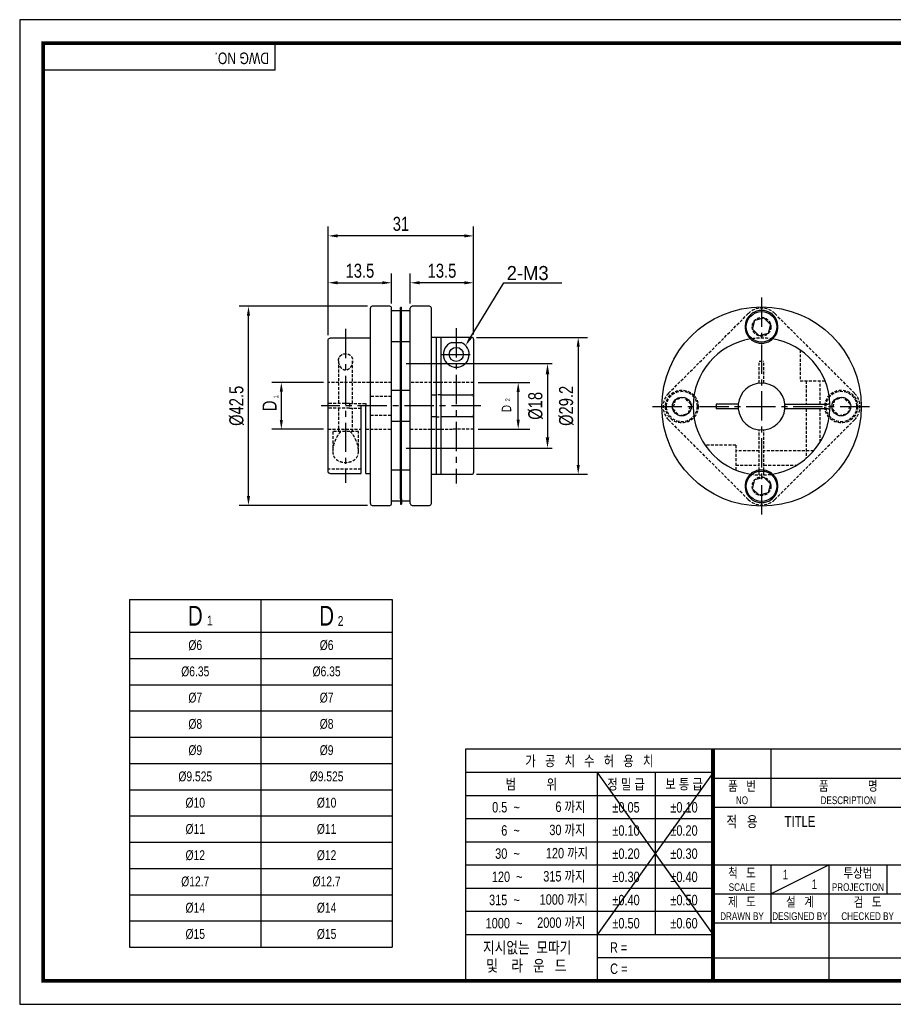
# Model space of a CAD drawing. Header units: millimetres. Extents: x 0 to 297, y 0 to 210.
# Tile 1 of 2: x 0 to 186, y 0 to 210. Entities that reach past the tile are written whole.
import ezdxf
from ezdxf.enums import TextEntityAlignment as Align

# ---------------------------------------------------------------- set-up
doc = ezdxf.new("R2010")
doc.units = ezdxf.units.MM
doc.header["$LTSCALE"] = 5
for name, pattern in [('CENTER', [2, 1.25, -0.25, 0.25, -0.25]), ('CENTER2', [1.125, 0.75, -0.125, 0.125, -0.125]), ('DASHED', [0.75, 0.5, -0.25]), ('HIDDEN', [0.375, 0.25, -0.125]), ('HIDDEN2', [0.1875, 0.125, -0.0625]), ('PHANTOM2', [1.25, 0.625, -0.125, 0.125, -0.125, 0.125, -0.125])]:
    doc.linetypes.add(name, pattern=pattern)
doc.layers.get('0').update_dxf_attribs({"linetype": 'CONTINUOUS'})
doc.layers.get('Defpoints').update_dxf_attribs({"linetype": 'CONTINUOUS'})
for name, color, linetype in [('BM', 2, 'CONTINUOUS'), ('C', 1, 'CENTER2'), ('CT', 1, 'CENTER'), ('D', 7, 'CONTINUOUS'), ('DIM', 7, 'CONTINUOUS'), ('H', 3, 'HIDDEN'), ('HD', 4, 'DASHED'), ('P', 4, 'PHANTOM2')]:
    doc.layers.add(name, color=color, linetype=linetype)
doc.styles.get("Standard").update_dxf_attribs({"font": 'Gulim.ttf', "width": 0.8, "height": 3})
doc.dimstyles.new('LIM', dxfattribs={"dimtxt": 2, "dimasz": 2, "dimexe": 2, "dimexo": 1, "dimgap": 1, "dimtad": 1, "dimdec": 3, "dimzin": 9, "dimdsep": 46, "dimtxsty": 'Standard', "dimcen": 3, "dimclrd": 1, "dimclre": 1, "dimadec": 0, "dimazin": 0, "dimtfac": 1, "dimtdec": 3, "dimtmove": 0, "dimatfit": 3, "dimfxl": 0, "dimtolj": 1, "dimtzin": 0, "dimarcsym": 0})
doc.dimstyles.get("Standard").update_dxf_attribs({"dimtxt": 0.18, "dimasz": 0.18, "dimexe": 0.18, "dimexo": 0.0625, "dimgap": 0.09, "dimtad": 0, "dimtih": 1, "dimtoh": 1, "dimdec": 4, "dimzin": 0, "dimdsep": 46, "dimtxsty": 'Standard', "dimcen": 0.09, "dimadec": 0, "dimazin": 0, "dimtfac": 1, "dimtdec": 4, "dimtofl": 0, "dimtmove": 0, "dimatfit": 3, "dimfxl": 0, "dimtolj": 1, "dimtzin": 0, "dimarcsym": 0})

# ---------------------------------------------------------------- blocks, each defined once
blk = doc.blocks.new('*D86')
at = {"layer": 'Defpoints', "color": 0}
for p in [(55.78, 132.64), (65.78, 132.64), (65.78, 122.64)]:
    blk.add_point(p, dxfattribs=at)
at = {"layer": 'DIM', "color": 1, "lineweight": -2}
for p, q in [((64.78, 132.64), (53.78, 132.64)), ((55.78, 124.64), (55.78, 130.64)), ((64.78, 122.64), (53.78, 122.64))]:
    blk.add_line(p, q, dxfattribs=at)
at = {"layer": 'DIM', "color": 1}
for points in [[(55.44, 130.64), (56.11, 130.64), (55.78, 132.64)], [(55.44, 124.64), (56.11, 124.64), (55.78, 122.64)]]:
    blk.add_solid(points, dxfattribs=at)
at = {"layer": 'DIM', "color": 0, "insert": (53.28, 127.64), "char_height": 3, "attachment_point": 5, "rotation": 90}
blk.add_mtext('\\A1;D', dxfattribs=at)
blk = doc.blocks.new('*D87')
at = {"layer": 'Defpoints', "color": 0}
for p in [(48.78, 148.89), (75.18, 148.89), (75.18, 106.39)]:
    blk.add_point(p, dxfattribs=at)
at = {"layer": 'DIM', "color": 1, "lineweight": -2}
for p, q in [((74.18, 148.89), (46.78, 148.89)), ((48.78, 108.39), (48.78, 146.89)), ((74.18, 106.39), (46.78, 106.39))]:
    blk.add_line(p, q, dxfattribs=at)
at = {"layer": 'DIM', "color": 1}
for points in [[(48.44, 146.89), (49.11, 146.89), (48.78, 148.89)], [(48.44, 108.39), (49.11, 108.39), (48.78, 106.39)]]:
    blk.add_solid(points, dxfattribs=at)
at = {"layer": 'DIM', "color": 0, "insert": (46.24, 127.64), "char_height": 3, "attachment_point": 5, "rotation": 90}
blk.add_mtext('\\A1;%%c42.5', dxfattribs=at)
blk = doc.blocks.new('*D88')
at = {"layer": 'Defpoints', "color": 0}
for p in [(65.78, 163.89), (65.78, 141.71), (96.78, 141.83)]:
    blk.add_point(p, dxfattribs=at)
at = {"layer": 'DIM', "color": 1, "lineweight": -2}
for p, q in [((65.78, 142.71), (65.78, 165.89)), ((94.78, 163.89), (67.78, 163.89)), ((96.78, 142.83), (96.78, 165.89))]:
    blk.add_line(p, q, dxfattribs=at)
at = {"layer": 'DIM', "color": 1}
for points in [[(67.78, 164.23), (67.78, 163.56), (65.78, 163.89)], [(94.78, 164.23), (94.78, 163.56), (96.78, 163.89)]]:
    blk.add_solid(points, dxfattribs=at)
at = {"layer": 'DIM', "color": 0, "insert": (81.28, 166.44), "char_height": 3, "attachment_point": 5}
blk.add_mtext('\\A1;31', dxfattribs=at)
blk = doc.blocks.new('*D89')
at = {"layer": 'Defpoints', "color": 0}
for p in [(96.38, 142.23), (96.38, 113.04), (119.07, 113.04)]:
    blk.add_point(p, dxfattribs=at)
at = {"layer": 'DIM', "color": 1, "lineweight": -2}
for p, q in [((97.38, 142.23), (121.07, 142.23)), ((119.07, 140.23), (119.07, 115.04)), ((97.38, 113.04), (121.07, 113.04))]:
    blk.add_line(p, q, dxfattribs=at)
at = {"layer": 'DIM', "color": 1}
for points in [[(118.74, 140.23), (119.41, 140.23), (119.07, 142.23)], [(118.74, 115.04), (119.41, 115.04), (119.07, 113.04)]]:
    blk.add_solid(points, dxfattribs=at)
at = {"layer": 'DIM', "color": 0, "insert": (116.54, 127.64), "char_height": 3, "attachment_point": 5, "rotation": 90}
blk.add_mtext('\\A1;%%c29.2', dxfattribs=at)
blk = doc.blocks.new('*D90')
at = {"layer": 'Defpoints', "color": 0}
for p in [(79.28, 153.89), (79.28, 148.49), (65.78, 141.71)]:
    blk.add_point(p, dxfattribs=at)
at = {"layer": 'DIM', "color": 1, "lineweight": -2}
for p, q in [((65.78, 142.71), (65.78, 155.89)), ((79.28, 149.49), (79.28, 155.89)), ((67.78, 153.89), (77.28, 153.89))]:
    blk.add_line(p, q, dxfattribs=at)
at = {"layer": 'DIM', "color": 1}
for points in [[(67.78, 154.23), (67.78, 153.56), (65.78, 153.89)], [(77.28, 154.23), (77.28, 153.56), (79.28, 153.89)]]:
    blk.add_solid(points, dxfattribs=at)
at = {"layer": 'DIM', "color": 0, "insert": (72.53, 156.44), "char_height": 3, "attachment_point": 5}
blk.add_mtext('\\A1;13.5', dxfattribs=at)
blk = doc.blocks.new('*D91')
at = {"layer": 'Defpoints', "color": 0}
for p in [(83.28, 153.89), (83.28, 148.49), (96.78, 141.83)]:
    blk.add_point(p, dxfattribs=at)
at = {"layer": 'DIM', "color": 1, "lineweight": -2}
for p, q in [((83.28, 149.49), (83.28, 155.89)), ((96.78, 142.83), (96.78, 155.89)), ((94.78, 153.89), (85.28, 153.89))]:
    blk.add_line(p, q, dxfattribs=at)
at = {"layer": 'DIM', "color": 1}
for points in [[(85.28, 154.23), (85.28, 153.56), (83.28, 153.89)], [(94.78, 154.23), (94.78, 153.56), (96.78, 153.89)]]:
    blk.add_solid(points, dxfattribs=at)
at = {"layer": 'DIM', "color": 0, "insert": (90.03, 156.44), "char_height": 3, "attachment_point": 5}
blk.add_mtext('\\A1;13.5', dxfattribs=at)
blk = doc.blocks.new('*D94')
at = {"layer": 'D', "color": 1, "lineweight": -2}
for p, q in [((82.38, 136.64), (113.52, 136.64)), ((112.52, 134.34), (112.52, 120.94)), ((82.38, 118.64), (113.52, 118.64))]:
    blk.add_line(p, q, dxfattribs=at)
at = {"layer": 'D', "color": 1}
for points in [[(112.14, 134.34), (112.91, 134.34), (112.52, 136.64)], [(112.14, 120.94), (112.91, 120.94), (112.52, 118.64)]]:
    blk.add_solid(points, dxfattribs=at)
at = {"layer": 'Defpoints', "color": 0}
for p in [(81.38, 136.64), (81.38, 118.64), (112.52, 118.64)]:
    blk.add_point(p, dxfattribs=at)
at = {"layer": 'D', "insert": (109.98, 127.64), "char_height": 3, "attachment_point": 5, "rotation": 90}
blk.add_mtext('\\A1;%%C18', dxfattribs=at)

msp = doc.modelspace()

# ---------------------------------------------------------------- linework, layer by layer
for p, q in [((54.43705, 199.23234), (54.43705, 205)), ((54.43705, 199.23234), (5, 199.23234)), ((23.43006, 86.36911), (23.43006, 12.16911)), ((23.43006, 86.36911), (79.43006, 86.36911)), ((79.43006, 86.36911), (79.43006, 12.16911)), ((95.07575, 54.43705), (95.07575, 5)), ((147.8086, 54.43705), (95.07575, 54.43705)), ((292, 54.43705), (147.8086, 54.43705)), ((147.8086, 54.43705), (147.8086, 5)), ((160.16787, 54.43705), (160.16787, 42.07779)), ((147.8086, 49.42948), (95.07575, 49.42948)), ((147.8086, 49.42948), (123.09008, 14.82355)), ((123.09008, 49.42948), (147.8086, 14.82355)), ((123.09008, 49.42948), (123.09008, 5)), ((135.44934, 49.42948), (135.44934, 14.82355)), ((147.8086, 48.25742), (292, 48.25742)), ((147.8086, 44.48577), (95.07575, 44.48577)), ((147.8086, 42.07779), (292, 42.07779)), ((147.8086, 39.54207), (95.07575, 39.54207)), ((147.8086, 34.59837), (95.07575, 34.59837)), ((147.8086, 29.65466), (95.07575, 29.65466)), ((147.8086, 29.71852), (292, 29.71852)), ((160.16787, 23.53889), (172.52713, 29.71852)), ((160.16787, 29.71852), (160.16787, 17.35926)), ((172.52713, 29.71852), (172.52713, 5)), ((184.88639, 29.71852), (184.88639, 23.53889)), ((147.8086, 24.71096), (95.07575, 24.71096)), ((147.8086, 23.53889), (221.96418, 23.53889)), ((147.8086, 19.76725), (95.07575, 19.76725)), ((147.8086, 17.35926), (292, 17.35926)), ((147.8086, 14.82355), (95.07575, 14.82355)), ((23.43006, 12.16911), (79.43006, 12.16911)), ((147.8086, 9.87984), (123.09008, 9.87984)), ((147.8086, 9.87984), (221.96418, 9.87984))]:
    msp.add_line(p, q)
at = {"color": 1}
for p, q in [((97.77791, 132.61805), (108.77791, 132.61805)), ((106.27791, 124.66817), (106.27791, 130.61805)), ((97.77791, 122.66817), (108.77791, 122.66817)), ((23.43006, 73.76911), (79.43006, 73.76911)), ((23.43006, 68.16911), (79.43006, 68.16911)), ((23.43006, 62.56911), (79.43006, 62.56911)), ((23.43006, 56.96911), (79.43006, 56.96911)), ((23.43006, 51.36911), (79.43006, 51.36911)), ((23.43006, 45.76911), (79.43006, 45.76911)), ((23.43006, 40.16911), (79.43006, 40.16911)), ((23.43006, 34.56911), (79.43006, 34.56911)), ((23.43006, 28.96911), (79.43006, 28.96911)), ((23.43006, 23.36911), (79.43006, 23.36911)), ((23.43006, 17.76911), (79.43006, 17.76911))]:
    msp.add_line(p, q, dxfattribs=at)
at = {"color": 4}
for p, q in [((51.43006, 86.36911), (51.43006, 12.16911)), ((23.43006, 79.36911), (79.43006, 79.36911))]:
    msp.add_line(p, q, dxfattribs=at)
msp.add_lwpolyline([(297, 210), (0, 210), (0, 0), (297, 0)], close=True)
msp.add_lwpolyline([(292, 205, 0.8, 0.8, 0), (5, 205, 0.8, 0.8, 0), (5, 5, 0.8, 0.8, 0), (292, 5, 0.8, 0.8, 0)], format="xyseb", close=True)
at = {"const_width": 0.82395}
msp.add_lwpolyline([(147.8086, 5), (147.8086, 54.43705)], dxfattribs=at)
at = {"color": 1}
for points in [[(105.94458, 130.61805), (106.61125, 130.61805), (106.27791, 132.61805)], [(105.94458, 124.66817), (106.61125, 124.66817), (106.27791, 122.66817)]]:
    msp.add_solid(points, dxfattribs=at)
at = {"layer": 'BM', "linetype": 'Continuous'}
for p, q in [((74.77791, 106.79311), (74.77791, 148.49311)), ((78.87791, 148.89311), (75.17791, 148.89311)), ((79.27791, 106.79311), (79.27791, 148.49311)), ((81.17791, 147.89311), (79.27791, 147.89311)), ((81.17791, 147.47154), (81.17791, 148.64311)), ((81.37791, 148.64311), (81.17791, 148.64311)), ((81.17791, 130.47154), (81.17791, 147.47154)), ((81.37791, 147.47154), (81.37791, 148.64311)), ((83.27791, 147.89311), (81.37791, 147.89311)), ((81.37791, 130.47154), (81.37791, 147.47154)), ((83.27791, 106.79311), (83.27791, 148.49311)), ((87.37791, 148.89311), (83.67791, 148.89311)), ((87.77791, 106.79311), (87.77791, 148.49311)), ((156.2278, 143.97353), (156.74544, 145.90538)), ((156.74544, 145.90538), (158.67729, 146.42301)), ((158.67729, 146.42301), (160.09151, 145.0088)), ((160.09151, 145.0088), (159.57387, 143.07695)), ((157.64202, 142.55931), (156.2278, 143.97353)), ((159.57387, 143.07695), (157.64202, 142.55931)), ((65.77791, 113.57282), (65.77791, 141.71341)), ((74.77791, 142.05223), (66.17791, 142.05223)), ((79.27791, 141.39311), (81.17791, 141.39311)), ((81.37791, 141.39311), (83.27791, 141.39311)), ((88.77791, 142.24311), (87.77791, 142.24311)), ((88.77791, 142.24311), (88.77791, 129.99626)), ((89.77791, 142.23455), (88.77791, 142.23455)), ((89.77791, 142.23455), (89.77791, 129.99626)), ((96.37791, 142.23455), (89.77791, 142.23455)), ((92.04708, 141.16753), (94.10875, 141.16753)), ((96.77791, 141.83431), (96.77791, 129.55801)), ((89.77791, 132.61805), (88.77791, 132.61805)), ((81.37791, 130.89311), (79.27791, 130.89311)), ((81.17791, 124.81468), (81.17791, 130.47154)), ((83.27791, 130.89311), (81.37791, 130.89311)), ((81.37791, 124.81468), (81.37791, 130.47154)), ((87.77791, 129.99626), (88.77791, 129.99626)), ((88.77791, 129.99626), (88.77791, 125.28996)), ((89.77791, 129.99626), (96.37791, 129.99626)), ((89.77791, 129.99626), (89.77791, 125.28996)), ((96.77791, 129.55801), (96.77791, 125.72822)), ((72.77791, 113.23399), (72.77791, 127.64311)), ((73.77791, 127.64311), (72.77791, 127.64311)), ((73.77791, 113.23399), (73.77791, 127.64311)), ((153.18472, 127.99116), (148.4551, 127.99116)), ((148.4551, 127.99116), (148.4551, 126.99116)), ((153.18472, 126.99116), (148.4551, 126.99116)), ((163.13459, 127.99116), (172.35085, 127.99116)), ((172.35085, 126.99116), (163.13459, 126.99116)), ((172.75109, 127.99116), (172.35085, 127.99116)), ((172.35085, 126.99116), (172.75109, 126.99116)), ((79.27791, 124.39311), (81.17791, 124.39311)), ((81.17791, 107.81468), (81.17791, 124.81468)), ((81.37791, 107.81468), (81.37791, 124.81468)), ((81.37791, 124.39311), (83.27791, 124.39311)), ((88.77791, 125.28996), (87.77791, 125.28996)), ((88.77791, 125.28996), (88.77791, 113.04311)), ((89.77791, 125.28996), (89.77791, 113.04311)), ((96.37791, 125.28996), (89.77791, 125.28996)), ((96.77791, 125.72822), (96.77791, 113.44311)), ((88.77791, 122.64311), (89.77791, 122.64311)), ((81.17791, 113.89311), (79.27791, 113.89311)), ((83.27791, 113.89311), (81.37791, 113.89311)), ((66.17791, 113.23399), (72.77791, 113.23399)), ((73.77791, 113.23399), (74.77791, 113.23399)), ((87.77791, 113.04311), (88.77791, 113.04311)), ((88.77791, 113.04311), (89.77791, 113.04311)), ((89.77791, 113.04311), (96.37791, 113.04311)), ((156.2278, 109.97353), (156.74544, 111.90538)), ((156.74544, 111.90538), (158.67729, 112.42301)), ((158.67729, 112.42301), (160.09151, 111.0088)), ((157.64202, 108.55931), (156.2278, 109.97353)), ((160.09151, 111.0088), (159.57387, 109.07695)), ((79.27791, 107.39311), (81.17791, 107.39311)), ((81.17791, 107.81468), (81.17791, 106.64311)), ((81.37791, 107.81468), (81.37791, 106.64311)), ((81.37791, 107.39311), (83.27791, 107.39311)), ((159.57387, 109.07695), (157.64202, 108.55931)), ((75.17791, 106.39311), (78.87791, 106.39311)), ((81.17791, 106.64311), (81.37791, 106.64311)), ((83.67791, 106.39311), (87.37791, 106.39311))]:
    msp.add_line(p, q, dxfattribs=at)
at = {"layer": 'BM', "linetype": 'HIDDEN2'}
for p, q in [((81.37791, 147.89311), (81.17791, 147.89311)), ((81.37791, 146.64311), (81.17791, 146.64311)), ((81.17791, 142.64311), (81.37791, 142.64311)), ((81.17791, 141.39311), (81.37791, 141.39311)), ((81.37791, 132.64311), (81.17791, 132.64311)), ((96.77791, 132.61805), (89.77791, 132.61805)), ((81.37791, 130.89311), (81.17791, 130.89311)), ((81.37791, 129.64311), (81.17791, 129.64311)), ((81.17791, 125.64311), (81.37791, 125.64311)), ((81.17791, 124.39311), (81.37791, 124.39311)), ((81.17791, 122.64311), (81.37791, 122.64311)), ((72.77791, 114.14311), (65.77791, 114.14311)), ((81.37791, 113.89311), (81.17791, 113.89311)), ((81.17791, 108.64311), (81.37791, 108.64311)), ((81.17791, 107.39311), (81.37791, 107.39311))]:
    msp.add_line(p, q, dxfattribs=at)
at = {"layer": 'BM', "color": 2, "linetype": 'HIDDEN'}
msp.add_line((81.37791, 112.64311), (81.17791, 112.64311), dxfattribs=at)
at = {"layer": 'BM', "linetype": 'Continuous'}
for centre, radius in [((158.15965, 127.49116), 21.25), ((158.15965, 127.49116), 21.25), ((158.15965, 144.49116), 3.25), ((93.07791, 138.61805), 1.5), ((141.15965, 127.49116), 2), ((141.15965, 127.49116), 2), ((175.15965, 127.49116), 2), ((175.15965, 127.49116), 2), ((158.15965, 110.49116), 3.25)]:
    msp.add_circle(centre, radius, dxfattribs=at)
for centre, radius, start, end in [((75.17791, 148.49311), 0.4, 90, 180), ((78.87791, 148.49311), 0.4, 0, 90), ((83.67791, 148.49311), 0.4, 90, 180), ((87.37791, 148.49311), 0.4, 0, 90), ((158.15965, 144.49116), 3.5, 312.2471049, 227.7528951), ((93.07791, 138.61805), 2.75, 112.015036, 67.984964), ((96.3778, 141.83443), 0.40012, 359.9823965, 89.9830371), ((158.15965, 127.49116), 14.6, 99.2750957, 260.7249043), ((158.15965, 144.49116), 3.5, 227.7528951, 236.8308295), ((158.15965, 144.49116), 3.5, 236.8308295, 303.1691705), ((158.15965, 144.49116), 3.5, 303.1691705, 312.2471049), ((158.15965, 127.49116), 14.6, 1.962568, 80.7249043), ((158.15965, 127.49116), 5, 5.7391705, 174.2608295), ((158.15965, 127.49116), 5, 174.2608295, 185.7391705), ((158.15965, 127.49116), 5, 185.7391705, 354.2608295), ((158.15965, 127.49116), 14.6, 279.2750957, 358.037432), ((158.15965, 127.49116), 5, 354.2608295, 5.7391705), ((158.15965, 127.49116), 14.6, 358.037432, 1.962568), ((96.37791, 113.44311), 0.4, 270, 0), ((158.15965, 110.49116), 3.5, 123.1691705, 132.2471049), ((158.15965, 110.49116), 3.5, 56.8308295, 123.1691705), ((158.15965, 110.49116), 3.5, 47.7528951, 56.8308295), ((158.15965, 110.49116), 3.5, 132.2471049, 47.7528951), ((75.17791, 106.79311), 0.4, 180, 270), ((78.87791, 106.79311), 0.4, 270, 0), ((83.67791, 106.79311), 0.4, 180, 270), ((87.37791, 106.79311), 0.4, 270, 0)]:
    msp.add_arc(centre, radius, start, end, dxfattribs=at)
at = {"layer": 'BM', "linetype": 'HIDDEN2'}
for start, end in [(233.2154639, 236.8308295), (303.1691705, 312.2471049)]:
    msp.add_arc((158.15965, 144.49116), 3.5, start, end, dxfattribs=at)
at = {"layer": 'BM', "linetype": 'Continuous'}
for points, knots in [([(65.77791, 141.71341), (65.77791, 141.78274), (65.80279, 141.85896), (65.90163, 141.96137), (65.94523, 141.99287), (66.0515, 142.03859), (66.11384, 142.05223), (66.17791, 142.05223)], [0, 0, 0, 0, 0.5, 0.5, 0.75, 0.75, 1, 1, 1, 1]), ([(96.77791, 129.55801), (96.77791, 129.66408), (96.75304, 129.76683), (96.6542, 129.89282), (96.6106, 129.92947), (96.50432, 129.98141), (96.44199, 129.99626), (96.37791, 129.99626)], [0, 0, 0, 0, 0.5, 0.5, 0.75, 0.75, 1, 1, 1, 1]), ([(96.37791, 125.28996), (96.44199, 125.28996), (96.50425, 125.3048), (96.61043, 125.35664), (96.65438, 125.3936), (96.72009, 125.47743), (96.74278, 125.52476), (96.77164, 125.62385), (96.77791, 125.67519), (96.77791, 125.72822)], [0, 0, 0, 0, 0.25, 0.25, 0.5, 0.5, 0.75, 0.75, 1, 1, 1, 1]), ([(66.17791, 113.23399), (66.11384, 113.23399), (66.05158, 113.24762), (65.9454, 113.29326), (65.90145, 113.32501), (65.83573, 113.39316), (65.81305, 113.42993), (65.78419, 113.50254), (65.77791, 113.53816), (65.77791, 113.57282)], [0, 0, 0, 0, 0.25, 0.25, 0.5, 0.5, 0.75, 0.75, 1, 1, 1, 1])]:
    msp.add_open_spline(points, degree=3, knots=knots, dxfattribs=at)
at = {"layer": 'C'}
msp.add_line((147.8086, 49.42948), (147.8086, 49.39613), dxfattribs=at)
at = {"layer": 'CT'}
for p, q in [((158.15965, 150.74116), (158.15965, 104.24116)), ((69.47791, 144.05223), (69.47791, 111.23399)), ((93.07791, 144.23455), (93.07791, 111.04311)), ((98.27791, 127.64311), (64.27791, 127.64311)), ((134.90965, 127.49116), (181.40965, 127.49116))]:
    msp.add_line(p, q, dxfattribs=at)
at = {"layer": 'CT', "color": 4, "linetype": 'HIDDEN'}
msp.add_line((81.37791, 136.64311), (81.17791, 136.64311), dxfattribs=at)
at = {"layer": 'CT', "color": 4}
msp.add_line((81.37791, 118.64311), (81.17791, 118.64311), dxfattribs=at)
at = {"layer": 'D', "color": 1, "linetype": 'CENTER'}
msp.add_line((89.77791, 138.61805), (96.37791, 138.61805), dxfattribs=at)
at = {"layer": 'DIM', "color": 1}
msp.add_lwpolyline([(96.11523, 142.21672), (103.20669, 153.86388), (115.54925, 153.86388)], dxfattribs=at)
msp.add_solid([(96.39995, 142.04337), (95.07514, 140.50844), (95.83052, 142.39007)], dxfattribs=at)
at = {"layer": 'H'}
msp.add_line((147.8086, 49.31275), (147.8086, 49.27106), dxfattribs=at)
at = {"layer": 'HD', "linetype": 'HIDDEN2'}
for p, q in [((138.33123, 130.31959), (155.33123, 147.31959)), ((160.98808, 147.31959), (177.98808, 130.31959)), ((166.38459, 139.5501), (166.38459, 132.99116)), ((67.97791, 137.27157), (67.97791, 128.14311)), ((70.97791, 128.14311), (70.97791, 137.27109)), ((157.65965, 132.4661), (157.65965, 137.19572)), ((157.65965, 137.19572), (158.65965, 137.19572)), ((158.65965, 132.4661), (158.65965, 137.19572)), ((79.27791, 132.64311), (65.77791, 132.64311)), ((88.77791, 132.64311), (83.27791, 132.64311)), ((96.77791, 132.61805), (89.77791, 132.61805)), ((166.38459, 132.99116), (171.68408, 132.99116)), ((167.63459, 132.99116), (167.63459, 127.99116)), ((170.63459, 127.99116), (170.63459, 132.99116)), ((70.30189, 128.14311), (65.77791, 128.14311)), ((70.30189, 128.14311), (73.77791, 128.14311)), ((73.77791, 128.14311), (73.77791, 127.64311)), ((79.27791, 129.64311), (74.77791, 129.64311)), ((89.77791, 129.99626), (88.77791, 129.99626)), ((139.74544, 128.90538), (139.2278, 126.97353)), ((141.67729, 129.42301), (139.74544, 128.90538)), ((143.09151, 128.0088), (141.67729, 129.42301)), ((173.74544, 128.90538), (173.2278, 126.97353)), ((175.67729, 129.42301), (173.74544, 128.90538)), ((177.09151, 128.0088), (175.67729, 129.42301)), ((70.30189, 127.14311), (65.77791, 127.14311)), ((67.97791, 127.14311), (67.97791, 122.14311)), ((70.30189, 127.14311), (72.77791, 127.14311)), ((70.97791, 122.14311), (70.97791, 127.14311)), ((139.2278, 126.97353), (140.64202, 125.55931)), ((140.64202, 125.55931), (142.57387, 126.07695)), ((142.57387, 126.07695), (143.09151, 128.0088)), ((167.63459, 126.99116), (167.63459, 116.38642)), ((170.63459, 119.90592), (170.63459, 126.99116)), ((173.2278, 126.97353), (174.64202, 125.55931)), ((174.64202, 125.55931), (176.57387, 126.07695)), ((176.57387, 126.07695), (177.09151, 128.0088)), ((74.77791, 125.64311), (79.27791, 125.64311)), ((88.77791, 125.28996), (89.77791, 125.28996)), ((155.33123, 107.66274), (138.33123, 124.66274)), ((177.98808, 124.66274), (160.98808, 107.66274)), ((65.77791, 122.64311), (72.77791, 122.64311)), ((72.22791, 122.14311), (66.72791, 122.14311)), ((66.72791, 122.14311), (66.72791, 118.01513)), ((72.22791, 118.01861), (72.22791, 122.14311)), ((73.77791, 122.64311), (79.27791, 122.64311)), ((83.27791, 122.64311), (88.77791, 122.64311)), ((89.77791, 122.64311), (92.27791, 122.64311)), ((96.77791, 122.66817), (92.25394, 122.66817)), ((157.65965, 112.89973), (157.65965, 122.51623)), ((158.65965, 112.89973), (158.65965, 122.51623)), ((152.65965, 119.26623), (146.10072, 119.26623)), ((152.65965, 119.26623), (152.65965, 113.96674)), ((157.65965, 118.01623), (152.65965, 118.01623)), ((169.2644, 118.01623), (158.65965, 118.01623)), ((152.65965, 115.01623), (157.65965, 115.01623)), ((158.65965, 115.01623), (165.7449, 115.01623))]:
    msp.add_line(p, q, dxfattribs=at)
for centre, radius in [((158.15965, 144.49116), 2), ((141.15965, 127.49116), 3.5), ((141.15965, 127.49116), 3.25), ((175.15965, 127.49116), 3.5), ((175.15965, 127.49116), 3.25), ((158.15965, 110.49116), 2)]:
    msp.add_circle(centre, radius, dxfattribs=at)
for centre, radius, start, end in [((158.15965, 144.49116), 4, 45, 135), ((158.15965, 127.49116), 14.6, 80.7249043, 99.2750957), ((141.15965, 127.49116), 4, 135, 225), ((175.15965, 127.49116), 4, 315, 45), ((75.50297, 127.64311), 5.22506, 174.5088147, 185.4911853), ((158.15965, 127.49116), 14.6, 260.7249043, 279.2750957), ((158.15965, 110.49116), 4, 225, 315)]:
    msp.add_arc(centre, radius, start, end, dxfattribs=at)
for points, knots in [([(69.47791, 135.22836), (69.73507, 135.22836), (69.97198, 135.34224), (70.34017, 135.63513), (70.48327, 135.8143), (70.82598, 136.36514), (70.94997, 136.76276), (70.9979, 137.52902), (70.91861, 137.90354), (70.43798, 138.51516), (69.98569, 138.75081), (69.22512, 138.75112), (68.97359, 138.69361), (68.56107, 138.49802), (68.39759, 138.36236), (68.03563, 137.90105), (67.95809, 137.52924), (68.00557, 136.76446), (68.12933, 136.36572), (68.47338, 135.8131), (68.61656, 135.63423), (68.98435, 135.34201), (69.22075, 135.22836), (69.47791, 135.22836)], [0, 0, 0, 0, 0.0625, 0.0625, 0.125, 0.125, 0.25, 0.25, 0.375, 0.375, 0.5, 0.5, 0.5625, 0.5625, 0.625, 0.625, 0.75, 0.75, 0.875, 0.875, 0.9375, 0.9375, 1, 1, 1, 1]), ([(68.44708, 122.14311), (68.14903, 121.84678), (67.91922, 121.51246), (67.51195, 120.82526), (67.34278, 120.47604), (66.91926, 119.43519), (66.74076, 118.73321), (66.71636, 117.43223), (66.87873, 116.81294), (67.56342, 116.11583), (67.86839, 115.92126), (68.60832, 115.65276), (69.04071, 115.5808), (69.9067, 115.57989), (70.33881, 115.65051), (71.08408, 115.91916), (71.38907, 116.11305), (72.07815, 116.81279), (72.23918, 117.4308), (72.21543, 118.73103), (72.03728, 119.43308), (71.61346, 120.47519), (71.44304, 120.82676), (71.03662, 121.51235), (70.80724, 121.84634), (70.50875, 122.14311)], [0, 0, 0, 0, 0.0625, 0.0625, 0.125, 0.125, 0.25, 0.25, 0.375, 0.375, 0.4375, 0.4375, 0.5, 0.5, 0.5625, 0.5625, 0.625, 0.625, 0.75, 0.75, 0.875, 0.875, 0.9375, 0.9375, 1, 1, 1, 1])]:
    msp.add_open_spline(points, degree=3, knots=knots, dxfattribs=at)
at = {"layer": 'P'}
msp.add_line((147.8086, 49.22104), (147.8086, 49.16267), dxfattribs=at)

# ---------------------------------------------------------------- texts
at = {"color": 0}
for s, insert, char_height, width, attachment_point in [('D', (37.43006, 82.86911), 4.2, 28, 5), ('D', (65.43006, 82.86911), 4.2, 28, 5), ('1', (39.92588, 82.894), 2.1, 6.3, 1), ('2', (67.79626, 82.81353), 2.1, 3.36, 1), ('%%c6', (37.43006, 76.56911), 2.1, 28, 5), ('%%c6', (65.43006, 76.56911), 2.1, 28, 5), ('%%c6.35', (37.43006, 70.96911), 2.1, 28, 5), ('%%c6.35', (65.43006, 70.96911), 2.1, 28, 5), ('%%c7', (37.43006, 65.36911), 2.1, 28, 5), ('%%c7', (65.43006, 65.36911), 2.1, 28, 5), ('%%c8', (37.43006, 59.76911), 2.1, 28, 5), ('%%c8', (65.43006, 59.76911), 2.1, 28, 5), ('%%c9', (37.43006, 54.16911), 2.1, 28, 5), ('%%c9', (65.43006, 54.16911), 2.1, 28, 5), ('%%c9.525', (37.43006, 48.56911), 2.1, 28, 5), ('%%c9.525', (65.43006, 48.56911), 2.1, 28, 5), ('%%c10', (37.43006, 42.96911), 2.1, 28, 5), ('%%c10', (65.43006, 42.96911), 2.1, 28, 5), ('%%c11', (37.43006, 37.36911), 2.1, 28, 5), ('%%c11', (65.43006, 37.36911), 2.1, 28, 5), ('%%c12', (37.43006, 31.76911), 2.1, 28, 5), ('%%c12', (65.43006, 31.76911), 2.1, 28, 5), ('%%c12.7', (37.43006, 26.16911), 2.1, 28, 5), ('%%c12.7', (65.43006, 26.16911), 2.1, 28, 5), ('%%c14', (37.43006, 20.56911), 2.1, 28, 5), ('%%c14', (65.43006, 20.56911), 2.1, 28, 5), ('%%c15', (37.43006, 14.96911), 2.1, 28, 5), ('%%c15', (65.43006, 14.96911), 2.1, 28, 5)]:
    msp.add_mtext(s, dxfattribs=dict(at, insert=insert, char_height=char_height, width=width, attachment_point=attachment_point))
at = {"layer": 'D', "width": 0.8}
msp.add_text('DWG NO.', height=2.471852, rotation=180, dxfattribs=at).set_placement((53.16809, 203.00065))
for s, height, p in [('가   공   치   수   허   용   치', 2.2246672, (121.44218, 51.93326)), ('범          위', 2.2246672, (109.08292, 46.95763)), ('정 밀 급', 2.224667, (129.26971, 46.95763)), ('보 통 급', 2.224667, (141.62897, 46.95763)), ('품   번', 2.059877, (153.98824, 46.60952)), ('품              명', 2.0598771, (176.64688, 46.60952)), ('NO', 1.647902, (153.98824, 43.5197)), ('DESCRIPTION', 1.6479017, (176.64688, 43.5197)), ('%%p0.05', 2.224667, (129.26971, 42.01392)), ('%%p0.10', 2.224667, (141.62897, 42.01392)), ('적   용', 2.307062, (153.98824, 38.98797)), ('TITLE', 2.307062, (166.3475, 38.98797)), ('%%p0.10', 2.224667, (129.26971, 37.07022)), ('%%p0.20', 2.224667, (141.62897, 37.07022)), ('%%p0.20', 2.224667, (129.26971, 32.12651)), ('%%p0.30', 2.224667, (141.62897, 32.12651)), ('척   도', 2.059877, (153.98824, 28.07062)), ('투상법', 2.059877, (178.70676, 28.07062)), ('%%p0.30', 2.224667, (129.26971, 27.18281)), ('%%p0.40', 2.224667, (141.62897, 27.18281)), ('1', 2.05988, (163.25768, 27.65865)), ('SCALE', 1.647902, (153.98824, 24.98081)), ('1', 2.05988, (169.43731, 25.59877)), ('PROJECTION', 1.647902, (178.70676, 24.98081)), ('%%p0.40', 2.224667, (129.26971, 22.2391)), ('%%p0.50', 2.224667, (141.62897, 22.2391)), ('제   도', 2.059877, (153.98824, 21.89099)), ('설   계', 2.059877, (166.3475, 21.89099)), ('검   도', 2.059877, (180.76664, 21.89099)), ('%%p0.50', 2.224667, (129.26971, 17.2954)), ('%%p0.60', 2.224667, (141.62897, 17.2954))]:
    msp.add_text(s, height=height, dxfattribs=at).set_placement(p, align=Align.MIDDLE)
for s, height, p in [('DRAWN BY', 1.647902, (153.98824, 17.97719)), ('DESIGNED BY', 1.6479017, (166.3475, 17.97719)), ('CHECKED BY', 1.647902, (180.76664, 17.97719))]:
    msp.add_text(s, height=height, dxfattribs=at).set_placement(p, align=Align.CENTER)
at = {"layer": 'D', "linetype": 'ByBlock', "width": 0.8}
for s, height, p in [('지시없는  모따기', 2.471852, (98.78304, 10.86753)), ('및    라   운   드', 2.4718525, (99.46232, 6.99683))]:
    msp.add_text(s, height=height, dxfattribs=at).set_placement(p)
at = {"layer": 'D', "width": 0.8}
for s, p in [('R = ', (125.83895, 10.9999)), ('C = ', (125.87797, 6.47764))]:
    msp.add_text(s, height=2.224667, dxfattribs=at).set_placement(p)
at = {"layer": 'D', "char_height": 2.224667, "attachment_point": 6}
for s, insert, width in [('0.5  ~', (106.61106, 42.01392), 8.2310624), ('6 까지', (120.61823, 42.01392), 9.8035318), ('6  ~', (106.61106, 37.07022), 8.2310216), ('30 까지', (120.61823, 37.07022), 9.8034906), ('120 까지', (121.17583, 32.12651), 12.6524242), ('30  ~', (106.61106, 32.12651), 8.2310216), ('120  ~', (107.1976, 27.18281), 8.9379913), ('315 까지', (120.61823, 27.18281), 12.0977814), ('315  ~', (106.61106, 22.2391), 9.885083), ('1000 까지', (121.14261, 22.2391), 13.3822846), ('2000 까지', (120.61823, 17.2954), 12.974319), ('1000  ~', (107.17041, 17.2954), 14.528725)]:
    msp.add_mtext(s, dxfattribs=dict(at, insert=insert, width=width))
at = {"layer": 'DIM'}
msp.add_text('2-M3', height=3, dxfattribs=at).set_placement((103.83116, 154.46605))
at = {"layer": 'DIM', "char_height": 1, "attachment_point": 1, "rotation": 90}
for s, insert, width in [('1', (54.11716, 129.25088), 1.9), ('2', (103.55386, 128.5619), 2.9)]:
    msp.add_mtext(s, dxfattribs=dict(at, insert=insert, width=width))
at = {"layer": 'DIM', "insert": (103.77791, 127.06274), "char_height": 2, "attachment_point": 5, "rotation": 90}
msp.add_mtext('D', dxfattribs=at)

# ---------------------------------------------------------------- dimensions: what is measured, and where the dimension line sits
at = {"layer": 'D'}
dim = msp.add_linear_dim(base=(112.52441, 118.64311), p1=(81.37791, 136.64311), p2=(81.37791, 118.64311), angle=90, text='%%C18', dimstyle='Standard', override={"dimtxt": 2, "dimasz": 2.3, "dimexe": 1, "dimexo": 1, "dimgap": 1, "dimtad": 1, "dimtih": 0, "dimtoh": 0, "dimzin": 8, "dimcen": 1, "dimclrd": 1, "dimclre": 1, "dimclrt": 256, "dimadec": 4, "dimazin": 2, "dimtfac": 0.5, "dimtix": 1, "dimtofl": 1, "dimtmove": 2, "dimtzin": 8}, dxfattribs=at)
dim.commit()
dim.dimension.update_dxf_attribs({"geometry": '*D94', "text_midpoint": (109.98246, 127.64311)})
at = {"layer": 'DIM'}
for base, p1, p2, picture, middle in [((65.77791, 163.89311), (96.77791, 141.83431), (65.77791, 141.71341), '*D88', (81.27791, 166.43506)), ((79.27791, 153.89311), (65.77791, 141.71341), (79.27791, 148.49311), '*D90', (72.52791, 156.43506)), ((83.27791, 153.89311), (96.77791, 141.83431), (83.27791, 148.49311), '*D91', (90.02791, 156.43506))]:
    dim = msp.add_linear_dim(base=base, p1=p1, p2=p2, dimstyle='LIM', dxfattribs=at)
    dim.commit()
    dim.dimension.update_dxf_attribs({"geometry": picture, "text_midpoint": middle})
for base, p1, p2, text, picture, middle in [((48.77791, 148.89311), (75.17791, 106.39311), (75.17791, 148.89311), '%%c42.5', '*D87', (46.23797, 127.64311)), ((119.07492, 113.04311), (96.37791, 142.23455), (96.37791, 113.04311), '%%c29.2', '*D89', (116.53697, 127.63883)), ((55.77791, 132.64311), (65.77791, 122.64311), (65.77791, 132.64311), 'D', '*D86', (53.27592, 127.64311))]:
    dim = msp.add_linear_dim(base=base, p1=p1, p2=p2, angle=90, text=text, dimstyle='LIM', dxfattribs=at)
    dim.commit()
    dim.dimension.update_dxf_attribs({"geometry": picture, "text_midpoint": middle})

doc.saveas('drawing.dxf')
